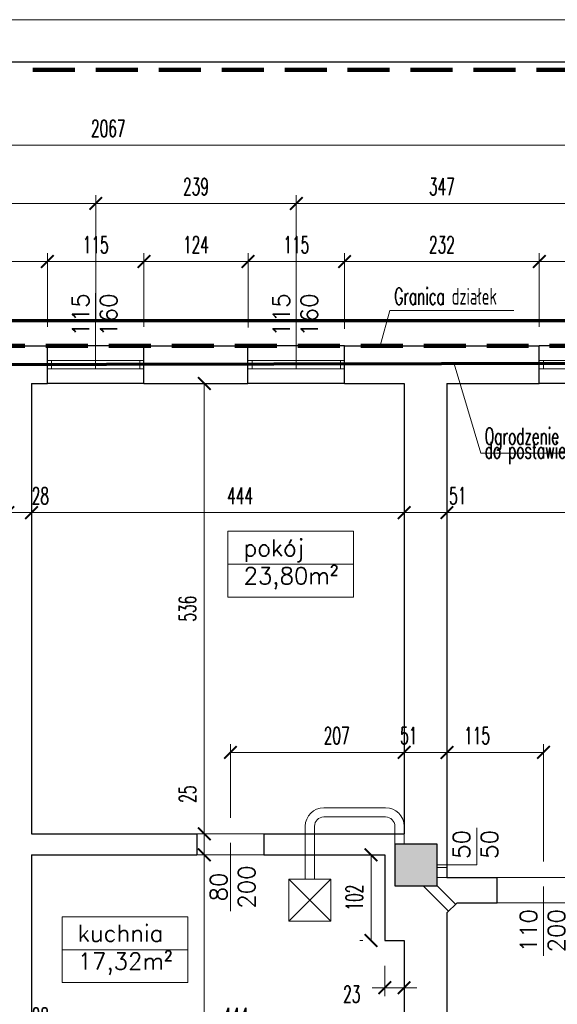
# Model space of a CAD drawing. Header units: millimetres. Extents: x 33311 to 435617, y -160714 to 185563.
# Tile 44 of 70: x 321255 to 327660, y -53636 to -41914. Entities that reach past the tile are written whole.
import ezdxf

# ---------------------------------------------------------------- set-up
doc = ezdxf.new("R2010")
doc.units = ezdxf.units.MM
doc.header["$MEASUREMENT"] = 0
doc.linetypes.add('ACAD_ISO02W100', pattern=[381, 304.8, -76.2])
doc.linetypes.add('HIDDEN2', pattern=[0.1875, 0.125, -0.0625])
doc.layers.get('Defpoints').update_dxf_attribs({"lineweight": 0})
for name, color, linetype, lineweight in [('[ 02przekrój istn', 42, 'Continuous', 30), ('[ 05widok istn', 50, 'Continuous', 30), ('[ 10wyposażenie istn', 190, 'Continuous', 13), ('[ 12stolarka istn', 211, 'Continuous', 13), ('[ 17granica', 172, 'HIDDEN2', 100), ('[ 21kreskowanie', 9, 'Continuous', 13), ('[ 22wymiarowanie', 8, 'Continuous', 13), ('[ 23kota odnośnik', 1, 'Continuous', 13), ('[ 24ramka cienka', 1, 'Continuous', 13), ('[ 25ramka gruba', 4, 'Continuous', 30), ('[070 b gruba', 6, 'Continuous', 70), ('[opisy2', 4, 'Continuous', 13), ('przerywana', 4, 'ACAD_ISO02W100', 13)]:
    doc.layers.add(name, color=color, linetype=linetype, lineweight=lineweight)
doc.styles.add('1.100', font='simplex.shx', dxfattribs={"height": 200})
doc.styles.add('99.2', font='simplex.shx', dxfattribs={"width": 0.6, "height": 200})
doc.linetypes.add('Fence-Barbed', pattern='A,38,-12,[1,dgnlstyle-.shx,S=0.063492,R=0,X=0,Y=0],-12,38', length=100)
doc.dimstyles.new('100cm', dxfattribs={"dimtxt": 200, "dimasz": 150, "dimexe": 100, "dimexo": 300, "dimgap": 100, "dimtad": 1, "dimdec": 0, "dimlfac": 0.1, "dimzin": 11, "dimtxsty": '99.2', "dimblk": 'ARCHTICK', "dimcen": 1.5, "dimclrd": 256, "dimclre": 256, "dimclrt": 4, "dimadec": 0, "dimazin": 0, "dimtfac": 0.75, "dimtdec": 0, "dimtix": 1, "dimtmove": 2, "dimatfit": 3, "dimfxl": 1, "dimtolj": 1, "dimtzin": 11, "dimlwd": -1, "dimlwe": -1, "dimarcsym": 0})

# ---------------------------------------------------------------- blocks, each defined once
blk = doc.blocks.new('_ArchTick')
at = {"color": 0, "linetype": 'ByBlock', "const_width": 0.15, "flags": 128}
blk.add_lwpolyline([(-0.5, -0.5), (0.5, 0.5)], dxfattribs=at)
blk = doc.blocks.new('*D226')
at = {"layer": '[ 22wymiarowanie', "transparency": 16777216}
for p, q in [((327445, -45572), (327445, -44693)), ((328595, -45579), (328595, -44693)), ((328595, -44793), (327445, -44793))]:
    blk.add_line(p, q, dxfattribs=at)
at = {"layer": 'Defpoints', "color": 0, "transparency": 16777216}
for p in [(327445, -44793), (327445, -45872), (328595, -45879)]:
    blk.add_point(p, dxfattribs=at)
at = {"layer": '[ 22wymiarowanie', "transparency": 16777216, "xscale": 150, "yscale": 150, "zscale": 150, "rotation": 180}
blk.add_blockref('_ArchTick', (327445, -44793), dxfattribs=at)
at = {"layer": '[ 22wymiarowanie', "transparency": 16777216, "xscale": 150, "yscale": 150, "zscale": 150}
blk.add_blockref('_ArchTick', (328595, -44793), dxfattribs=at)
at = {"layer": '[ 22wymiarowanie', "color": 4, "transparency": 16777216, "insert": (328020, -44593), "char_height": 200, "attachment_point": 5, "style": '99.2'}
blk.add_mtext('\\A1;\\H1x;\\W0.6;115', dxfattribs=at)
blk = doc.blocks.new('*D227')
at = {"layer": '[ 22wymiarowanie', "transparency": 16777216}
for p, q in [((325125, -45595), (325125, -44693)), ((327445, -45572), (327445, -44693)), ((327445, -44793), (325125, -44793))]:
    blk.add_line(p, q, dxfattribs=at)
at = {"layer": 'Defpoints', "color": 0, "transparency": 16777216}
for p in [(325125, -44793), (325125, -45895), (327445, -45872)]:
    blk.add_point(p, dxfattribs=at)
at = {"layer": '[ 22wymiarowanie', "transparency": 16777216, "xscale": 150, "yscale": 150, "zscale": 150, "rotation": 180}
blk.add_blockref('_ArchTick', (325125, -44793), dxfattribs=at)
at = {"layer": '[ 22wymiarowanie', "transparency": 16777216, "xscale": 150, "yscale": 150, "zscale": 150}
blk.add_blockref('_ArchTick', (327445, -44793), dxfattribs=at)
at = {"layer": '[ 22wymiarowanie', "color": 4, "transparency": 16777216, "insert": (326285, -44593), "char_height": 200, "attachment_point": 5, "style": '99.2'}
blk.add_mtext('\\A1;\\H1x;\\W0.6;232', dxfattribs=at)
blk = doc.blocks.new('*D228')
at = {"layer": '[ 22wymiarowanie', "transparency": 16777216}
for p, q in [((323975, -45580), (323975, -44693)), ((325125, -45595), (325125, -44693)), ((325125, -44793), (323975, -44793))]:
    blk.add_line(p, q, dxfattribs=at)
at = {"layer": 'Defpoints', "color": 0, "transparency": 16777216}
for p in [(323975, -44793), (323975, -45880), (325125, -45895)]:
    blk.add_point(p, dxfattribs=at)
at = {"layer": '[ 22wymiarowanie', "transparency": 16777216, "xscale": 150, "yscale": 150, "zscale": 150, "rotation": 180}
blk.add_blockref('_ArchTick', (323975, -44793), dxfattribs=at)
at = {"layer": '[ 22wymiarowanie', "transparency": 16777216, "xscale": 150, "yscale": 150, "zscale": 150}
blk.add_blockref('_ArchTick', (325125, -44793), dxfattribs=at)
at = {"layer": '[ 22wymiarowanie', "color": 4, "transparency": 16777216, "insert": (324550, -44593), "char_height": 200, "attachment_point": 5, "style": '99.2'}
blk.add_mtext('\\A1;\\H1x;\\W0.6;115', dxfattribs=at)
blk = doc.blocks.new('*D229')
at = {"layer": '[ 22wymiarowanie', "transparency": 16777216}
for p, q in [((322735, -45572), (322735, -44693)), ((323975, -45580), (323975, -44693)), ((323975, -44793), (322735, -44793))]:
    blk.add_line(p, q, dxfattribs=at)
at = {"layer": 'Defpoints', "color": 0, "transparency": 16777216}
for p in [(322735, -44793), (322735, -45872), (323975, -45880)]:
    blk.add_point(p, dxfattribs=at)
at = {"layer": '[ 22wymiarowanie', "transparency": 16777216, "xscale": 150, "yscale": 150, "zscale": 150, "rotation": 180}
blk.add_blockref('_ArchTick', (322735, -44793), dxfattribs=at)
at = {"layer": '[ 22wymiarowanie', "transparency": 16777216, "xscale": 150, "yscale": 150, "zscale": 150}
blk.add_blockref('_ArchTick', (323975, -44793), dxfattribs=at)
at = {"layer": '[ 22wymiarowanie', "color": 4, "transparency": 16777216, "insert": (323355, -44593), "char_height": 200, "attachment_point": 5, "style": '99.2'}
blk.add_mtext('\\A1;\\H1x;\\W0.6;124', dxfattribs=at)
blk = doc.blocks.new('*D230')
at = {"layer": '[ 22wymiarowanie', "transparency": 16777216}
for p, q in [((321585, -45572), (321585, -44693)), ((322735, -45572), (322735, -44693)), ((322735, -44793), (321585, -44793))]:
    blk.add_line(p, q, dxfattribs=at)
at = {"layer": 'Defpoints', "color": 0, "transparency": 16777216}
for p in [(321585, -44793), (321585, -45872), (322735, -45872)]:
    blk.add_point(p, dxfattribs=at)
at = {"layer": '[ 22wymiarowanie', "transparency": 16777216, "xscale": 150, "yscale": 150, "zscale": 150, "rotation": 180}
blk.add_blockref('_ArchTick', (321585, -44793), dxfattribs=at)
at = {"layer": '[ 22wymiarowanie', "transparency": 16777216, "xscale": 150, "yscale": 150, "zscale": 150}
blk.add_blockref('_ArchTick', (322735, -44793), dxfattribs=at)
at = {"layer": '[ 22wymiarowanie', "color": 4, "transparency": 16777216, "insert": (322160, -44593), "char_height": 200, "attachment_point": 5, "style": '99.2'}
blk.add_mtext('\\A1;\\H1x;\\W0.6;115', dxfattribs=at)
blk = doc.blocks.new('*D231')
at = {"layer": '[ 22wymiarowanie', "transparency": 16777216}
for p, q in [((320415, -45587), (320415, -44693)), ((321585, -45572), (321585, -44693)), ((321585, -44793), (320415, -44793))]:
    blk.add_line(p, q, dxfattribs=at)
at = {"layer": 'Defpoints', "color": 0, "transparency": 16777216}
for p in [(320415, -44793), (320415, -45887), (321585, -45872)]:
    blk.add_point(p, dxfattribs=at)
at = {"layer": '[ 22wymiarowanie', "transparency": 16777216, "xscale": 150, "yscale": 150, "zscale": 150, "rotation": 180}
blk.add_blockref('_ArchTick', (320415, -44793), dxfattribs=at)
at = {"layer": '[ 22wymiarowanie', "transparency": 16777216, "xscale": 150, "yscale": 150, "zscale": 150}
blk.add_blockref('_ArchTick', (321585, -44793), dxfattribs=at)
at = {"layer": '[ 22wymiarowanie', "color": 4, "transparency": 16777216, "insert": (321000, -44593), "char_height": 200, "attachment_point": 5, "style": '99.2'}
blk.add_mtext('\\A1;\\H1x;\\W0.6;117', dxfattribs=at)
blk = doc.blocks.new('*D241')
at = {"layer": '[ 22wymiarowanie', "transparency": 16777216}
for p, q in [((324550, -45496), (324550, -44001)), ((328020, -45496), (328020, -44001)), ((328020, -44101), (324550, -44101))]:
    blk.add_line(p, q, dxfattribs=at)
at = {"layer": 'Defpoints', "color": 0, "transparency": 16777216}
for p in [(324550, -44101), (324550, -45796), (328020, -45796)]:
    blk.add_point(p, dxfattribs=at)
at = {"layer": '[ 22wymiarowanie', "transparency": 16777216, "xscale": 150, "yscale": 150, "zscale": 150, "rotation": 180}
blk.add_blockref('_ArchTick', (324550, -44101), dxfattribs=at)
at = {"layer": '[ 22wymiarowanie', "transparency": 16777216, "xscale": 150, "yscale": 150, "zscale": 150}
blk.add_blockref('_ArchTick', (328020, -44101), dxfattribs=at)
at = {"layer": '[ 22wymiarowanie', "color": 4, "transparency": 16777216, "insert": (326285, -43901), "char_height": 200, "attachment_point": 5, "style": '99.2'}
blk.add_mtext('\\A1;\\H1x;\\W0.6;347', dxfattribs=at)
blk = doc.blocks.new('*D242')
at = {"layer": '[ 22wymiarowanie', "transparency": 16777216}
for p, q in [((322160, -45496), (322160, -44001)), ((324550, -45496), (324550, -44001)), ((324550, -44101), (322160, -44101))]:
    blk.add_line(p, q, dxfattribs=at)
at = {"layer": 'Defpoints', "color": 0, "transparency": 16777216}
for p in [(322160, -44101), (322160, -45796), (324550, -45796)]:
    blk.add_point(p, dxfattribs=at)
at = {"layer": '[ 22wymiarowanie', "transparency": 16777216, "xscale": 150, "yscale": 150, "zscale": 150, "rotation": 180}
blk.add_blockref('_ArchTick', (322160, -44101), dxfattribs=at)
at = {"layer": '[ 22wymiarowanie', "transparency": 16777216, "xscale": 150, "yscale": 150, "zscale": 150}
blk.add_blockref('_ArchTick', (324550, -44101), dxfattribs=at)
at = {"layer": '[ 22wymiarowanie', "color": 4, "transparency": 16777216, "insert": (323355, -43901), "char_height": 200, "attachment_point": 5, "style": '99.2'}
blk.add_mtext('\\A1;\\H1x;\\W0.6;239', dxfattribs=at)
blk = doc.blocks.new('*D243')
at = {"layer": '[ 22wymiarowanie', "transparency": 16777216}
for p, q in [((319840, -45496), (319840, -44001)), ((322160, -45496), (322160, -44001)), ((322160, -44101), (319840, -44101))]:
    blk.add_line(p, q, dxfattribs=at)
at = {"layer": 'Defpoints', "color": 0, "transparency": 16777216}
for p in [(319840, -44101), (319840, -45796), (322160, -45796)]:
    blk.add_point(p, dxfattribs=at)
at = {"layer": '[ 22wymiarowanie', "transparency": 16777216, "xscale": 150, "yscale": 150, "zscale": 150, "rotation": 180}
blk.add_blockref('_ArchTick', (319840, -44101), dxfattribs=at)
at = {"layer": '[ 22wymiarowanie', "transparency": 16777216, "xscale": 150, "yscale": 150, "zscale": 150}
blk.add_blockref('_ArchTick', (322160, -44101), dxfattribs=at)
at = {"layer": '[ 22wymiarowanie', "color": 4, "transparency": 16777216, "insert": (321000, -43901), "char_height": 200, "attachment_point": 5, "style": '99.2'}
blk.add_mtext('\\A1;\\H1x;\\W0.6;232', dxfattribs=at)
blk = doc.blocks.new('*D248')
at = {"layer": '[ 22wymiarowanie', "transparency": 16777216}
for p, q in [((311975, -46188), (311975, -43309)), ((332645, -46593), (332645, -43309)), ((332645, -43409), (311975, -43409))]:
    blk.add_line(p, q, dxfattribs=at)
at = {"layer": 'Defpoints', "color": 0, "transparency": 16777216}
for p in [(311975, -43409), (311975, -46488), (332645, -46893)]:
    blk.add_point(p, dxfattribs=at)
at = {"layer": '[ 22wymiarowanie', "transparency": 16777216, "xscale": 150, "yscale": 150, "zscale": 150, "rotation": 180}
blk.add_blockref('_ArchTick', (311975, -43409), dxfattribs=at)
at = {"layer": '[ 22wymiarowanie', "transparency": 16777216, "xscale": 150, "yscale": 150, "zscale": 150}
blk.add_blockref('_ArchTick', (332645, -43409), dxfattribs=at)
at = {"layer": '[ 22wymiarowanie', "color": 4, "transparency": 16777216, "insert": (322310, -43209), "char_height": 200, "attachment_point": 5, "style": '99.2'}
blk.add_mtext('\\A1;\\H1x;\\W0.6;2067', dxfattribs=at)
blk = doc.blocks.new('*D280')
at = {"layer": '[ 22wymiarowanie', "transparency": 16777216}
for p, q in [((323765, -51414), (323765, -50537)), ((325835, -50637), (323765, -50637)), ((325835, -50781), (325835, -50537))]:
    blk.add_line(p, q, dxfattribs=at)
at = {"layer": 'Defpoints', "color": 0, "transparency": 16777216}
for p in [(323765, -50637), (325835, -51081), (323765, -51714)]:
    blk.add_point(p, dxfattribs=at)
at = {"layer": '[ 22wymiarowanie', "transparency": 16777216, "xscale": 150, "yscale": 150, "zscale": 150, "rotation": 180}
blk.add_blockref('_ArchTick', (323765, -50637), dxfattribs=at)
at = {"layer": '[ 22wymiarowanie', "transparency": 16777216, "xscale": 150, "yscale": 150, "zscale": 150}
blk.add_blockref('_ArchTick', (325835, -50637), dxfattribs=at)
at = {"layer": '[ 22wymiarowanie', "color": 4, "transparency": 16777216, "insert": (325031, -50437), "char_height": 200, "attachment_point": 5, "style": '99.2'}
blk.add_mtext('\\A1;\\H1x;\\W0.6;207', dxfattribs=at)
blk = doc.blocks.new('*D281')
at = {"layer": '[ 22wymiarowanie', "transparency": 16777216}
for p, q in [((325305, -51856), (325341, -51856)), ((325441, -51856), (325441, -52876)), ((325305, -52876), (325341, -52876))]:
    blk.add_line(p, q, dxfattribs=at)
at = {"layer": 'Defpoints', "color": 0, "transparency": 16777216}
for p in [(325605, -51856), (325441, -52876), (325605, -52876)]:
    blk.add_point(p, dxfattribs=at)
at = {"layer": '[ 22wymiarowanie', "transparency": 16777216, "xscale": 150, "yscale": 150, "zscale": 150}
for p, rotation in [((325441, -51856), 90), ((325441, -52876), 270)]:
    blk.add_blockref('_ArchTick', p, dxfattribs=dict(at, rotation=rotation))
at = {"layer": '[ 22wymiarowanie', "color": 4, "transparency": 16777216, "insert": (325241, -52366), "char_height": 200, "attachment_point": 5, "rotation": 90, "style": '99.2'}
blk.add_mtext('\\A1;\\H1x;\\W0.6;102', dxfattribs=at)
blk = doc.blocks.new('*D282')
at = {"layer": '[ 22wymiarowanie', "transparency": 16777216}
for p, q in [((325605, -53176), (325605, -53539)), ((325835, -53176), (325835, -53539)), ((325605, -53439), (325455, -53439)), ((325605, -53439), (325835, -53439)), ((325835, -53439), (325985, -53439))]:
    blk.add_line(p, q, dxfattribs=at)
at = {"layer": 'Defpoints', "color": 0, "transparency": 16777216}
for p in [(325605, -52876), (325835, -52876), (325835, -53439)]:
    blk.add_point(p, dxfattribs=at)
at = {"layer": '[ 22wymiarowanie', "transparency": 16777216, "xscale": 150, "yscale": 150, "zscale": 150}
blk.add_blockref('_ArchTick', (325605, -53439), dxfattribs=at)
at = {"layer": '[ 22wymiarowanie', "transparency": 16777216, "xscale": 150, "yscale": 150, "zscale": 150, "rotation": 180}
blk.add_blockref('_ArchTick', (325835, -53439), dxfattribs=at)
at = {"layer": '[ 22wymiarowanie', "color": 4, "transparency": 16777216, "insert": (325211, -53516), "char_height": 200, "attachment_point": 5, "style": '99.2'}
blk.add_mtext('\\A1;\\H1x;\\W0.6;23', dxfattribs=at)
blk = doc.blocks.new('*D283')
at = {"layer": '[ 22wymiarowanie', "transparency": 16777216}
for p, q in [((326345, -50160), (326345, -50737)), ((325835, -50637), (326345, -50637)), ((325835, -50707), (325835, -50737))]:
    blk.add_line(p, q, dxfattribs=at)
at = {"layer": 'Defpoints', "color": 0, "transparency": 16777216}
for p in [(326345, -49860), (325835, -50407), (326345, -50637)]:
    blk.add_point(p, dxfattribs=at)
at = {"layer": '[ 22wymiarowanie', "transparency": 16777216, "xscale": 150, "yscale": 150, "zscale": 150, "rotation": 180}
blk.add_blockref('_ArchTick', (325835, -50637), dxfattribs=at)
at = {"layer": '[ 22wymiarowanie', "transparency": 16777216, "xscale": 150, "yscale": 150, "zscale": 150}
blk.add_blockref('_ArchTick', (326345, -50637), dxfattribs=at)
at = {"layer": '[ 22wymiarowanie', "color": 4, "transparency": 16777216, "insert": (325890, -50437), "char_height": 200, "attachment_point": 5, "style": '99.2'}
blk.add_mtext('\\A1;\\H1x;\\W0.6;51', dxfattribs=at)
blk = doc.blocks.new('*D284')
at = {"layer": '[ 22wymiarowanie', "transparency": 16777216}
for p, q in [((326345, -50932), (326345, -50537)), ((326345, -50637), (327495, -50637)), ((327495, -51934), (327495, -50537))]:
    blk.add_line(p, q, dxfattribs=at)
at = {"layer": 'Defpoints', "color": 0, "transparency": 16777216}
for p in [(327495, -50637), (326345, -51232), (327495, -52234)]:
    blk.add_point(p, dxfattribs=at)
at = {"layer": '[ 22wymiarowanie', "transparency": 16777216, "xscale": 150, "yscale": 150, "zscale": 150, "rotation": 180}
blk.add_blockref('_ArchTick', (326345, -50637), dxfattribs=at)
at = {"layer": '[ 22wymiarowanie', "transparency": 16777216, "xscale": 150, "yscale": 150, "zscale": 150}
blk.add_blockref('_ArchTick', (327495, -50637), dxfattribs=at)
at = {"layer": '[ 22wymiarowanie', "color": 4, "transparency": 16777216, "insert": (326703, -50437), "char_height": 200, "attachment_point": 5, "style": '99.2'}
blk.add_mtext('\\A1;\\H1x;\\W0.6;115', dxfattribs=at)
blk = doc.blocks.new('*D294')
at = {"layer": '[ 22wymiarowanie', "transparency": 16777216}
for p, q in [((321115, -52645), (321115, -54078)), ((321395, -53016), (321395, -54078)), ((321115, -53978), (320965, -53978)), ((321115, -53978), (321395, -53978)), ((321395, -53978), (321545, -53978))]:
    blk.add_line(p, q, dxfattribs=at)
at = {"layer": 'Defpoints', "color": 0, "transparency": 16777216}
for p in [(321115, -52345), (321395, -52716), (321395, -53978)]:
    blk.add_point(p, dxfattribs=at)
at = {"layer": '[ 22wymiarowanie', "transparency": 16777216, "xscale": 150, "yscale": 150, "zscale": 150}
blk.add_blockref('_ArchTick', (321115, -53978), dxfattribs=at)
at = {"layer": '[ 22wymiarowanie', "transparency": 16777216, "xscale": 150, "yscale": 150, "zscale": 150, "rotation": 180}
blk.add_blockref('_ArchTick', (321395, -53978), dxfattribs=at)
at = {"layer": '[ 22wymiarowanie', "color": 4, "transparency": 16777216, "insert": (321501, -53778), "char_height": 200, "attachment_point": 5, "style": '99.2'}
blk.add_mtext('\\A1;\\H1x;\\W0.6;28', dxfattribs=at)
blk = doc.blocks.new('*D295')
at = {"layer": '[ 22wymiarowanie', "transparency": 16777216}
for p, q in [((321395, -53016), (321395, -54078)), ((325835, -55121), (325835, -53878)), ((321395, -53978), (325835, -53978))]:
    blk.add_line(p, q, dxfattribs=at)
at = {"layer": 'Defpoints', "color": 0, "transparency": 16777216}
for p in [(321395, -52716), (325835, -53978), (325835, -55421)]:
    blk.add_point(p, dxfattribs=at)
at = {"layer": '[ 22wymiarowanie', "transparency": 16777216, "xscale": 150, "yscale": 150, "zscale": 150, "rotation": 180}
blk.add_blockref('_ArchTick', (321395, -53978), dxfattribs=at)
at = {"layer": '[ 22wymiarowanie', "transparency": 16777216, "xscale": 150, "yscale": 150, "zscale": 150}
blk.add_blockref('_ArchTick', (325835, -53978), dxfattribs=at)
at = {"layer": '[ 22wymiarowanie', "color": 4, "transparency": 16777216, "insert": (323830, -53778), "char_height": 200, "attachment_point": 5, "style": '99.2'}
blk.add_mtext('\\A1;\\H1x;\\W0.6;444', dxfattribs=at)
blk = doc.blocks.new('*D310')
at = {"layer": '[ 22wymiarowanie', "transparency": 16777216}
for p, q in [((323454, -46246), (323454, -51606)), ((323573, -46246), (323554, -46246)), ((323171, -51606), (323554, -51606))]:
    blk.add_line(p, q, dxfattribs=at)
at = {"layer": 'Defpoints', "color": 0, "transparency": 16777216}
for p in [(323273, -46246), (322871, -51606), (323454, -51606)]:
    blk.add_point(p, dxfattribs=at)
at = {"layer": '[ 22wymiarowanie', "transparency": 16777216, "xscale": 150, "yscale": 150, "zscale": 150}
for p, rotation in [((323454, -46246), 90), ((323454, -51606), 270)]:
    blk.add_blockref('_ArchTick', p, dxfattribs=dict(at, rotation=rotation))
at = {"layer": '[ 22wymiarowanie', "color": 4, "transparency": 16777216, "insert": (323254, -48926), "char_height": 200, "attachment_point": 5, "rotation": 90, "style": '99.2'}
blk.add_mtext('\\A1;\\H1x;\\W0.6;536', dxfattribs=at)
blk = doc.blocks.new('*D311')
at = {"layer": '[ 22wymiarowanie', "transparency": 16777216}
for p, q in [((323454, -51606), (323454, -51456)), ((323171, -51606), (323554, -51606)), ((323454, -51606), (323454, -51856)), ((322532, -51856), (323554, -51856)), ((323454, -51856), (323454, -52006))]:
    blk.add_line(p, q, dxfattribs=at)
at = {"layer": 'Defpoints', "color": 0, "transparency": 16777216}
for p in [(322871, -51606), (322232, -51856), (323454, -51856)]:
    blk.add_point(p, dxfattribs=at)
at = {"layer": '[ 22wymiarowanie', "transparency": 16777216, "xscale": 150, "yscale": 150, "zscale": 150}
for p, rotation in [((323454, -51606), 270), ((323454, -51856), 90)]:
    blk.add_blockref('_ArchTick', p, dxfattribs=dict(at, rotation=rotation))
at = {"layer": '[ 22wymiarowanie', "color": 4, "transparency": 16777216, "insert": (323254, -51135), "char_height": 200, "attachment_point": 5, "rotation": 90, "style": '99.2'}
blk.add_mtext('\\A1;\\H1x;\\W0.6;25', dxfattribs=at)
blk = doc.blocks.new('*D312')
at = {"layer": '[ 22wymiarowanie', "transparency": 16777216}
for p, q in [((322532, -51856), (323554, -51856)), ((323454, -51856), (323454, -55756)), ((322764, -55756), (323554, -55756))]:
    blk.add_line(p, q, dxfattribs=at)
at = {"layer": 'Defpoints', "color": 0, "transparency": 16777216}
for p in [(322232, -51856), (322464, -55756), (323454, -55756)]:
    blk.add_point(p, dxfattribs=at)
at = {"layer": '[ 22wymiarowanie', "transparency": 16777216, "xscale": 150, "yscale": 150, "zscale": 150}
for p, rotation in [((323454, -51856), 90), ((323454, -55756), 270)]:
    blk.add_blockref('_ArchTick', p, dxfattribs=dict(at, rotation=rotation))
at = {"layer": '[ 22wymiarowanie', "color": 4, "transparency": 16777216, "insert": (323254, -54356), "char_height": 200, "attachment_point": 5, "rotation": 90, "style": '99.2'}
blk.add_mtext('\\A1;\\H1x;\\W0.6;390', dxfattribs=at)
blk = doc.blocks.new('*D834')
at = {"layer": '[ 22wymiarowanie', "transparency": 16777216}
for p, q in [((321115, -46766), (321115, -47882)), ((321395, -46710), (321395, -47882)), ((321115, -47782), (320965, -47782)), ((321115, -47782), (321395, -47782)), ((321395, -47782), (321545, -47782))]:
    blk.add_line(p, q, dxfattribs=at)
at = {"layer": 'Defpoints', "color": 0, "transparency": 16777216}
for p in [(321395, -46410), (321115, -46466), (321395, -47782)]:
    blk.add_point(p, dxfattribs=at)
at = {"layer": '[ 22wymiarowanie', "transparency": 16777216, "xscale": 150, "yscale": 150, "zscale": 150}
blk.add_blockref('_ArchTick', (321115, -47782), dxfattribs=at)
at = {"layer": '[ 22wymiarowanie', "transparency": 16777216, "xscale": 150, "yscale": 150, "zscale": 150, "rotation": 180}
blk.add_blockref('_ArchTick', (321395, -47782), dxfattribs=at)
at = {"layer": '[ 22wymiarowanie', "color": 4, "transparency": 16777216, "insert": (321501, -47582), "char_height": 200, "attachment_point": 5, "style": '99.2'}
blk.add_mtext('\\A1;\\H1x;\\W0.6;28', dxfattribs=at)
blk = doc.blocks.new('*D835')
at = {"layer": '[ 22wymiarowanie', "transparency": 16777216}
for p, q in [((321395, -46710), (321395, -47882)), ((325835, -46701), (325835, -47882)), ((321395, -47782), (325835, -47782))]:
    blk.add_line(p, q, dxfattribs=at)
at = {"layer": 'Defpoints', "color": 0, "transparency": 16777216}
for p in [(321395, -46410), (325835, -46401), (325835, -47782)]:
    blk.add_point(p, dxfattribs=at)
at = {"layer": '[ 22wymiarowanie', "transparency": 16777216, "xscale": 150, "yscale": 150, "zscale": 150, "rotation": 180}
blk.add_blockref('_ArchTick', (321395, -47782), dxfattribs=at)
at = {"layer": '[ 22wymiarowanie', "transparency": 16777216, "xscale": 150, "yscale": 150, "zscale": 150}
blk.add_blockref('_ArchTick', (325835, -47782), dxfattribs=at)
at = {"layer": '[ 22wymiarowanie', "color": 4, "transparency": 16777216, "insert": (323881, -47582), "char_height": 200, "attachment_point": 5, "style": '99.2'}
blk.add_mtext('\\A1;\\H1x;\\W0.6;444', dxfattribs=at)
blk = doc.blocks.new('*D836')
at = {"layer": '[ 22wymiarowanie', "transparency": 16777216}
for p, q in [((325835, -46701), (325835, -47882)), ((326345, -46685), (326345, -47882)), ((325835, -47782), (325685, -47782)), ((325835, -47782), (326345, -47782)), ((326345, -47782), (326495, -47782))]:
    blk.add_line(p, q, dxfattribs=at)
at = {"layer": 'Defpoints', "color": 0, "transparency": 16777216}
for p in [(325835, -46401), (326345, -46385), (326345, -47782)]:
    blk.add_point(p, dxfattribs=at)
at = {"layer": '[ 22wymiarowanie', "transparency": 16777216, "xscale": 150, "yscale": 150, "zscale": 150}
blk.add_blockref('_ArchTick', (325835, -47782), dxfattribs=at)
at = {"layer": '[ 22wymiarowanie', "transparency": 16777216, "xscale": 150, "yscale": 150, "zscale": 150, "rotation": 180}
blk.add_blockref('_ArchTick', (326345, -47782), dxfattribs=at)
at = {"layer": '[ 22wymiarowanie', "color": 4, "transparency": 16777216, "insert": (326474, -47582), "char_height": 200, "attachment_point": 5, "style": '99.2'}
blk.add_mtext('\\A1;\\H1x;\\W0.6;51', dxfattribs=at)
blk = doc.blocks.new('*D837')
at = {"layer": '[ 22wymiarowanie', "transparency": 16777216}
for p, q in [((326345, -46685), (326345, -47882)), ((332265, -46687), (332265, -47882)), ((326345, -47782), (332265, -47782))]:
    blk.add_line(p, q, dxfattribs=at)
at = {"layer": 'Defpoints', "color": 0, "transparency": 16777216}
for p in [(326345, -46385), (332265, -46387), (332265, -47782)]:
    blk.add_point(p, dxfattribs=at)
at = {"layer": '[ 22wymiarowanie', "transparency": 16777216, "xscale": 150, "yscale": 150, "zscale": 150, "rotation": 180}
blk.add_blockref('_ArchTick', (326345, -47782), dxfattribs=at)
at = {"layer": '[ 22wymiarowanie', "transparency": 16777216, "xscale": 150, "yscale": 150, "zscale": 150}
blk.add_blockref('_ArchTick', (332265, -47782), dxfattribs=at)
at = {"layer": '[ 22wymiarowanie', "color": 4, "transparency": 16777216, "insert": (328067, -47582), "char_height": 200, "attachment_point": 5, "style": '99.2'}
blk.add_mtext('\\A1;\\H1x;\\W0.6;592', dxfattribs=at)

msp = doc.modelspace()

# ---------------------------------------------------------------- hatches: boundary and pattern name
at = {"layer": '[ 21kreskowanie'}
h = msp.add_hatch(dxfattribs=at)
h.set_pattern_fill('HATCH', color=256, style=0, pattern_type=2)
h.set_pattern_definition([])
h.paths.add_polyline_path([(321584.54, -46019.32), (320414.54, -46021.62), (320414.54, -45795.92), (321584.54, -45795.92)], flags=17)
h = msp.add_hatch(dxfattribs=at)
h.set_pattern_fill('HATCH', color=256, style=0, pattern_type=2)
h.set_pattern_definition([])
h.paths.add_polyline_path([(323974.54, -46014.64), (322734.54, -46017.07), (322734.54, -45795.92), (323974.54, -45795.92)], flags=17)
h = msp.add_hatch(dxfattribs=at)
h.set_pattern_fill('HATCH', color=256, style=0, pattern_type=2)
h.set_pattern_definition([])
h.paths.add_polyline_path([(327444.54, -46007.84), (325124.54, -46012.39), (325124.54, -45795.92), (327444.54, -45795.92)], flags=17)
h = msp.add_hatch(dxfattribs=at)
h.set_pattern_fill('HATCH', color=256, style=0, pattern_type=2)
h.set_pattern_definition([])
h.paths.add_polyline_path([(321384.06, -47701.7), (321394.54, -47701.7), (321394.54, -51605.92), (323364.54, -51605.92), (323364.54, -51855.92), (321394.54, -51855.92), (321394.54, -53658.37), (321384.06, -53658.37), (321384.06, -53898.37), (321394.54, -53898.37), (321394.54, -56225.92), (320294.54, -56225.92), (320294.54, -55755.92), (321114.54, -55755.92), (321114.54, -50955.92), (318994.54, -50955.92), (318994.54, -51030.92), (318694.54, -51030.92), (318694.54, -50955.92), (315944.54, -50955.92), (315944.54, -50575.92), (316244.54, -50575.92), (316244.54, -50113.85), (316325.8, -50113.85), (316325.8, -49873.85), (316244.54, -49873.85), (316244.54, -49415.92), (316614.54, -49415.92), (316614.54, -50575.92), (321114.54, -50575.92), (321114.54, -46245.92), (320414.54, -46245.92), (320414.54, -46021.62), (321584.54, -46019.32), (321584.54, -46245.92), (321394.54, -46245.92), (321394.54, -47461.7), (321384.06, -47461.7)], flags=9)
h.paths.add_polyline_path([(316734.54, -50695.92), (316734.54, -50835.92), (316874.54, -50835.92), (316874.54, -50695.92)])
h.paths.add_polyline_path([(317134.54, -50835.92), (317134.54, -50695.92), (316994.54, -50695.92), (316994.54, -50835.92)])
h = msp.add_hatch(dxfattribs=at)
h.set_pattern_fill('HATCH', color=256, style=0, pattern_type=2)
h.set_pattern_definition([])
h.paths.add_polyline_path([(322734.54, -46017.07), (323974.54, -46014.64), (323974.54, -46245.92), (322734.54, -46245.92)], flags=17)
h = msp.add_hatch(dxfattribs=at)
h.set_pattern_fill('HATCH', color=256, style=0, pattern_type=2)
h.set_pattern_definition([])
h.paths.add_polyline_path([(325980.97, -50316.93), (325834.54, -50316.93), (325834.54, -46245.92), (325124.54, -46245.92), (325124.54, -46012.39), (326430.05, -46009.83), (326500.75, -46245.92), (326344.54, -46245.92), (326344.54, -51975.92), (326224.54, -51975.92), (326224.54, -51725.92), (325834.54, -51725.92), (325834.54, -50556.93), (325980.97, -50556.93)], flags=9)
h = msp.add_hatch(dxfattribs=at)
h.set_pattern_fill('HATCH', color=256, style=0, pattern_type=2)
h.set_pattern_definition([])
h.paths.add_polyline_path([(326500.75, -46245.92), (326430.05, -46009.83), (327444.54, -46007.84), (327444.54, -46245.92)], flags=17)
h = msp.add_hatch(dxfattribs=at)
h.set_pattern_fill('HATCH', color=256, style=0, pattern_type=2)
h.set_pattern_definition([])
h.paths.add_polyline_path([(326198.11, -56700.87), (326344.54, -56700.87), (326344.54, -57725.92), (326744.54, -57725.92), (326744.54, -58225.92), (326344.54, -58225.92), (326344.54, -58835.92), (326044.54, -58835.92), (326044.54, -58225.92), (322294.54, -58225.92), (322294.54, -57425.92), (322794.54, -57425.92), (322794.54, -57725.92), (323134.05, -57725.92), (323134.05, -57899.73), (323374.05, -57899.73), (323374.05, -57725.92), (325834.54, -57725.92), (325834.54, -56225.92), (324944.54, -56225.92), (324944.54, -55755.92), (325834.54, -55755.92), (325834.54, -53898.37), (325980.97, -53898.37), (325980.97, -53658.37), (325834.54, -53658.37), (325834.54, -52875.92), (325604.54, -52875.92), (325604.54, -51855.92), (324767.01, -51855.92), (324767.01, -51605.92), (325724.54, -51605.92), (325724.54, -52225.92), (326059.68, -52225.92), (326362.11, -52528.35), (326344.54, -52545.92), (326344.54, -56460.87), (326198.11, -56460.87)], flags=9)
h.paths.add_polyline_path([(324244.54, -57845.92), (324244.54, -57985.92), (324384.54, -57985.92), (324384.54, -57845.92)])
at = {"layer": '[ 21kreskowanie', "linetype": 'Continuous'}
msp.add_hatch(color=256, dxfattribs=at).paths.add_polyline_path([(325724.54, -52225.92), (325724.54, -51725.92), (326224.54, -51725.92), (326224.54, -52225.92)], flags=17)
at = {"layer": '[ 21kreskowanie'}
h = msp.add_hatch(dxfattribs=at)
h.set_pattern_fill('HATCH', color=256, style=0, pattern_type=2)
h.set_pattern_definition([])
h.paths.add_polyline_path([(326224.54, -52221.07), (326224.54, -52125.92), (326944.54, -52125.92), (326944.54, -52425.92), (326464.54, -52425.92), (326446.96, -52443.49)], flags=17)

# ---------------------------------------------------------------- linework, layer by layer
at = {"layer": '[ 02przekrój istn'}
for p, q in [((320414.54, -45795.92), (321584.54, -45795.92)), ((321584.54, -46245.92), (321584.54, -45795.92)), ((322734.54, -45795.92), (323974.54, -45795.92)), ((322734.54, -46245.92), (322734.54, -45795.92)), ((323974.54, -46245.92), (323974.54, -45795.92)), ((325124.54, -45795.92), (327444.54, -45795.92)), ((325124.54, -46245.92), (325124.54, -45795.92)), ((327444.54, -46245.92), (327444.54, -45795.92)), ((321394.54, -46245.92), (321394.54, -51605.92)), ((321394.54, -46245.92), (321584.54, -46245.92)), ((322734.54, -46245.92), (323974.54, -46245.92)), ((325124.54, -46245.92), (325834.54, -46245.92)), ((325834.54, -46245.92), (325834.54, -51605.92)), ((326344.54, -46245.92), (326344.54, -52125.92)), ((326344.54, -46245.92), (327444.54, -46245.92)), ((321394.54, -51605.92), (323364.54, -51605.92)), ((323364.54, -51605.92), (323364.54, -51855.92)), ((324164.54, -51605.92), (324164.54, -51855.92)), ((324164.54, -51605.92), (325834.54, -51605.92)), ((325724.54, -51725.92), (325724.54, -52225.92)), ((325724.54, -51725.92), (326224.54, -51725.92)), ((326224.54, -51725.92), (326224.54, -52225.92)), ((321394.54, -51855.92), (321394.54, -56225.92)), ((321394.54, -51855.92), (323364.54, -51855.92)), ((324164.54, -51855.92), (325604.54, -51855.92)), ((325604.54, -51855.92), (325604.54, -52875.92)), ((326344.54, -52125.92), (326944.54, -52125.92)), ((326944.54, -52425.92), (326944.54, -52125.92)), ((325724.54, -52225.92), (326224.54, -52225.92)), ((326344.54, -52545.92), (326464.54, -52425.92)), ((326464.54, -52425.92), (326944.54, -52425.92)), ((326344.54, -52545.92), (326344.54, -57725.92)), ((325604.54, -52875.92), (325834.54, -52875.92)), ((325834.54, -52875.92), (325834.54, -55755.92))]:
    msp.add_line(p, q, dxfattribs=at)
at = {"layer": '[ 05widok istn'}
for p, q in [((322734.54, -45795.92), (321584.54, -45795.92)), ((325124.54, -45795.92), (323974.54, -45795.92)), ((328594.54, -45795.92), (327444.54, -45795.92)), ((322734.54, -46245.92), (321584.54, -46245.92)), ((325124.54, -46245.92), (323974.54, -46245.92)), ((328594.54, -46245.92), (327444.54, -46245.92))]:
    msp.add_line(p, q, dxfattribs=at)
at = {"layer": '[ 10wyposażenie istn'}
for p, q in [((325614.54, -51295.92), (324877.01, -51295.92)), ((325614.54, -51405.92), (324877.01, -51405.92)), ((324657.01, -51605.92), (324657.01, -51515.92)), ((324767.01, -51605.92), (324767.01, -51515.92)), ((325724.54, -51605.92), (325724.54, -51515.92)), ((324657.01, -52144.87), (324657.01, -51855.92)), ((324767.01, -52144.87), (324767.01, -51855.92)), ((324462.01, -52144.87), (324962.01, -52144.87)), ((324462.01, -52644.87), (324462.01, -52144.87)), ((324462.01, -52144.87), (324962.01, -52644.87)), ((324462.01, -52644.87), (324962.01, -52144.87)), ((324962.01, -52144.87), (324962.01, -52644.87)), ((324962.01, -52644.87), (324462.01, -52644.87))]:
    msp.add_line(p, q, dxfattribs=at)
for centre, radius, start, end in [((324877.01, -51515.92), 220, 90, 180), ((325614.54, -51515.92), 220, 0, 90), ((324877.01, -51515.92), 110, 90, 180), ((325614.54, -51515.92), 110, 0, 90)]:
    msp.add_arc(centre, radius, start, end, dxfattribs=at)
at = {"layer": '[ 12stolarka istn'}
for p, q in [((322734.54, -45970.92), (321584.54, -45970.92)), ((321634.54, -46070.92), (321634.54, -45970.92)), ((322684.54, -46070.92), (322684.54, -45970.92)), ((325124.54, -45970.92), (323974.54, -45970.92)), ((324024.54, -46070.92), (324024.54, -45970.92)), ((325074.54, -46070.92), (325074.54, -45970.92)), ((328594.54, -45970.92), (327444.54, -45970.92)), ((327494.54, -46070.92), (327494.54, -45970.92)), ((322734.54, -46070.92), (321584.54, -46070.92)), ((325124.54, -46070.92), (323974.54, -46070.92)), ((328594.54, -46070.92), (327444.54, -46070.92))]:
    msp.add_line(p, q, dxfattribs=at)
at = {"layer": '[ 17granica', "ltscale": 4000}
msp.add_line((308661.84, -42508.86), (332644.54, -42508.86), dxfattribs=at)
at = {"layer": '[ 17granica', "ltscale": 4000, "elevation": 0}
msp.add_lwpolyline([(310623.62, -64881.08), (310714.54, -62655.92), (310714.54, -47055.92), (311817.87, -45795.92), (332644.54, -45795.92), (332644.54, -64881.08)], dxfattribs=at)
at = {"layer": '[ 23kota odnośnik'}
for p, q in [((322159.54, -46070.92), (322159.54, -45169.08)), ((324549.54, -46070.92), (324549.54, -45169.08)), ((323734.9, -48396.31), (325231.7, -48396.31)), ((326699.54, -51533.83), (326699.54, -51975.92)), ((323764.54, -51714.13), (323764.54, -52527.86)), ((326224.54, -51975.92), (326699.54, -51975.92)), ((327494.54, -52234.13), (327494.54, -53057.52)), ((321759.14, -52985.4), (323255.94, -52985.4))]:
    msp.add_line(p, q, dxfattribs=at)
at = {"layer": '[ 23kota odnośnik', "elevation": 0, "flags": 128}
msp.add_lwpolyline([(327142.66, -45375.67), (325663.64, -45375.67), (325548.92, -45795.92)], dxfattribs=at)
at = {"layer": '[ 23kota odnośnik', "linetype": 'Continuous', "flags": 128}
msp.add_lwpolyline([(329473.25, -47074.29), (326748.81, -47074.29), (326430.05, -46009.83)], dxfattribs=at)
at = {"layer": '[ 23kota odnośnik'}
for points in [[(323734.9, -48004.1), (325231.7, -48004.1), (325231.7, -48788.53), (323734.9, -48788.53)], [(321759.14, -52593.18), (323255.94, -52593.18), (323255.94, -53377.61), (321759.14, -53377.61)]]:
    msp.add_3dface(points, dxfattribs=at)
at = {"layer": '[ 24ramka cienka', "ltscale": 2}
msp.add_3dface([(342644.54, -71613.79), (300644.54, -71613.79), (300644.54, -41913.79), (342644.54, -41913.79)], dxfattribs=at)
at = {"layer": '[ 25ramka gruba', "ltscale": 2}
for points in [[(303144.54, -42413.79), (342144.54, -42413.79), (342144.54, -71113.79), (303144.54, -71113.79)], [(342144.54, -71113.79), (303144.54, -71113.79), (303144.54, -42413.79), (342144.54, -42413.79)]]:
    msp.add_3dface(points, dxfattribs=at)
at = {"layer": '[070 b gruba', "linetype": 'Fence-Barbed', "ltscale": 10, "flags": 128}
msp.add_lwpolyline([(310414.54, -62655.92), (310414.54, -46931.66), (311850.27, -45495.92), (332264.54, -45495.92)], dxfattribs=at)
at = {"layer": '[070 b gruba', "linetype": 'Continuous', "ltscale": 50, "flags": 128}
msp.add_lwpolyline([(332264.54, -45998.39), (312309.95, -46037.5), (310994.93, -47156.03), (310928.71, -62655.92)], dxfattribs=at)
at = {"layer": 'przerywana', "ltscale": 20}
for p, q in [((323364.54, -51605.92), (324164.54, -51605.92)), ((324164.54, -51855.92), (323364.54, -51855.92))]:
    msp.add_line(p, q, dxfattribs=at)
at = {"layer": 'przerywana', "ltscale": 7}
for p, q in [((324657.01, -51605.92), (324657.01, -51855.92)), ((324767.01, -51605.92), (324767.01, -51855.92))]:
    msp.add_line(p, q, dxfattribs=at)
at = {"layer": 'przerywana', "ltscale": 5}
for p, q in [((325724.54, -51725.92), (325724.54, -51605.92)), ((325834.54, -51725.92), (325834.54, -51605.92)), ((326344.54, -52005.92), (326224.54, -52005.92)), ((326344.54, -52125.92), (326224.54, -52125.92))]:
    msp.add_line(p, q, dxfattribs=at)
at = {"layer": 'przerywana', "ltscale": 30}
for p, q in [((326944.54, -52125.92), (328044.54, -52125.92)), ((328044.54, -52425.92), (326944.54, -52425.92))]:
    msp.add_line(p, q, dxfattribs=at)
at = {"layer": 'przerywana', "ltscale": 10}
for p, q in [((326059.68, -52225.92), (326362.11, -52528.35)), ((326224.54, -52221.07), (326446.96, -52443.49))]:
    msp.add_line(p, q, dxfattribs=at)

# ---------------------------------------------------------------- texts
at = {"layer": '[opisy2', "linetype": 'Continuous', "insert": (325717.36, -45106.81), "char_height": 200, "attachment_point": 1, "style": '99.2'}
msp.add_mtext('\\H1x;\\W0.6;Granica działek', dxfattribs=at)
at = {"layer": '[opisy2', "linetype": 'Continuous', "char_height": 200, "width": 314.8712, "attachment_point": 2, "rotation": 90, "style": '1.100'}
for s, insert in [('115\\P160', (321881.53, -45430.04)), ('115\\P160', (324271.53, -45430.04)), ('50\\P50', (326418.7, -51733.15)), ('80\\P200', (323525.8, -52239.75)), ('110\\P200', (327216.53, -52759.75))]:
    msp.add_mtext(s, dxfattribs=dict(at, insert=insert))
at = {"layer": '[opisy2', "linetype": 'Continuous', "insert": (326795.53, -46772.63, 38222.08), "char_height": 1000, "attachment_point": 1, "line_spacing_factor": 0.5, "style": '99.2'}
msp.add_mtext('\\H0.2x;\\W0.6;Ogrodzenie panelowe h=1,7m \\Pdo postawienia po rozbiórce', dxfattribs=at)
at = {"layer": '[opisy2', "linetype": 'Continuous', "char_height": 200, "width": 2039.1681, "attachment_point": 1, "style": '1.100'}
for s, insert in [('pokój\\P23,80m²', (323921.57, -48100.93)), ('kuchnia\\P17,32m²', (321945.81, -52690.01))]:
    msp.add_mtext(s, dxfattribs=dict(at, insert=insert))

# ---------------------------------------------------------------- dimensions: what is measured, and where the dimension line sits
at = {"layer": '[ 22wymiarowanie'}
for base, p1, p2, angle, picture, middle in [((311974.54, -43409.05), (332644.54, -46893.33), (311974.54, -46487.83), 180, '*D248', (322309.54, -43209.05)), ((319839.54, -44100.96), (322159.54, -45795.92), (319839.54, -45795.92), 180, '*D243', (320999.54, -43900.96)), ((322159.54, -44100.96), (324549.54, -45795.92), (322159.54, -45795.92), 180, '*D242', (323354.54, -43900.96)), ((324549.54, -44100.96), (328019.54, -45795.92), (324549.54, -45795.92), 180, '*D241', (326284.54, -43900.96)), ((320414.54, -44792.87), (321584.54, -45872.12), (320414.54, -45887.38), 180, '*D231', (320999.54, -44592.87)), ((321584.54, -44792.87), (322734.54, -45872.12), (321584.54, -45872.12), 180, '*D230', (322159.54, -44592.87)), ((322734.54, -44792.87), (323974.54, -45879.75), (322734.54, -45872.12), 180, '*D229', (323354.54, -44592.87)), ((323974.54, -44792.87), (325124.54, -45895), (323974.54, -45879.75), 180, '*D228', (324549.54, -44592.87)), ((325124.54, -44792.87), (327444.54, -45872.11), (325124.54, -45895), 180, '*D227', (326284.54, -44592.87)), ((327444.54, -44792.87), (328594.54, -45879.06), (327444.54, -45872.11), 180, '*D226', (328019.54, -44592.87)), ((323454.05, -51605.92), (323272.52, -46245.92), (322870.85, -51605.92), 270, '*D310', (323254.05, -48925.92)), ((325440.78, -52875.92), (325604.54, -51855.92), (325604.54, -52875.92), 270, '*D281', (325240.78, -52365.92))]:
    dim = msp.add_linear_dim(base=base, p1=p1, p2=p2, angle=angle, text='\\H1x;\\W0.6;<>', dimstyle='100cm', override={"dimatfit": 1}, dxfattribs=at)
    dim.commit()
    dim.dimension.update_dxf_attribs({"geometry": picture, "text_midpoint": middle})
for base, p1, p2, picture, middle in [((321394.54, -47781.7), (321114.54, -46466.41), (321394.54, -46410.44), '*D834', (321501.2, -47581.7)), ((325834.54, -47781.7), (321394.54, -46410.44), (325834.54, -46400.93), '*D835', (323881.35, -47581.7)), ((326344.54, -47781.7), (325834.54, -46400.93), (326344.54, -46385.11), '*D836', (326473.74, -47581.7)), ((332264.54, -47781.7), (326344.54, -46385.11), (332264.54, -46387.21), '*D837', (328066.72, -47581.7)), ((326344.54, -50636.93), (325834.54, -50406.91), (326344.54, -49859.8), '*D283', (325889.54, -50436.93)), ((327494.54, -50636.93), (326344.54, -51232.35), (327494.54, -52234.13), '*D284', (326703.35, -50436.93)), ((321394.54, -53978.37), (321114.54, -52345.08), (321394.54, -52715.9), '*D294', (321501.2, -53778.37)), ((325834.54, -53978.37), (321394.54, -52715.9), (325834.54, -55420.84), '*D295', (323829.74, -53778.37)), ((325834.54, -53439.5), (325604.54, -52875.92), (325834.54, -52875.92), '*D282', (325211.2, -53516.26))]:
    dim = msp.add_linear_dim(base=base, p1=p1, p2=p2, text='\\H1x;\\W0.6;<>', dimstyle='100cm', override={"dimatfit": 1}, dxfattribs=at)
    dim.commit()
    dim.dimension.update_dxf_attribs({"geometry": picture, "text_midpoint": middle, "dimtype": 160})
for base, p1, p2, angle, picture, middle in [((323764.54, -50636.93), (325834.54, -51081.13), (323764.54, -51714.13), 180, '*D280', (325030.97, -50436.93)), ((323454.05, -51855.92), (322870.85, -51605.92), (322232.44, -51855.92), 270, '*D311', (323254.05, -51135.21)), ((323454.05, -55755.92), (322232.44, -51855.92), (322463.5, -55755.92), 270, '*D312', (323254.05, -54356.4))]:
    dim = msp.add_linear_dim(base=base, p1=p1, p2=p2, angle=angle, text='\\H1x;\\W0.6;<>', dimstyle='100cm', override={"dimatfit": 1}, dxfattribs=at)
    dim.commit()
    dim.dimension.update_dxf_attribs({"geometry": picture, "text_midpoint": middle, "dimtype": 160})

doc.saveas('drawing.dxf')
